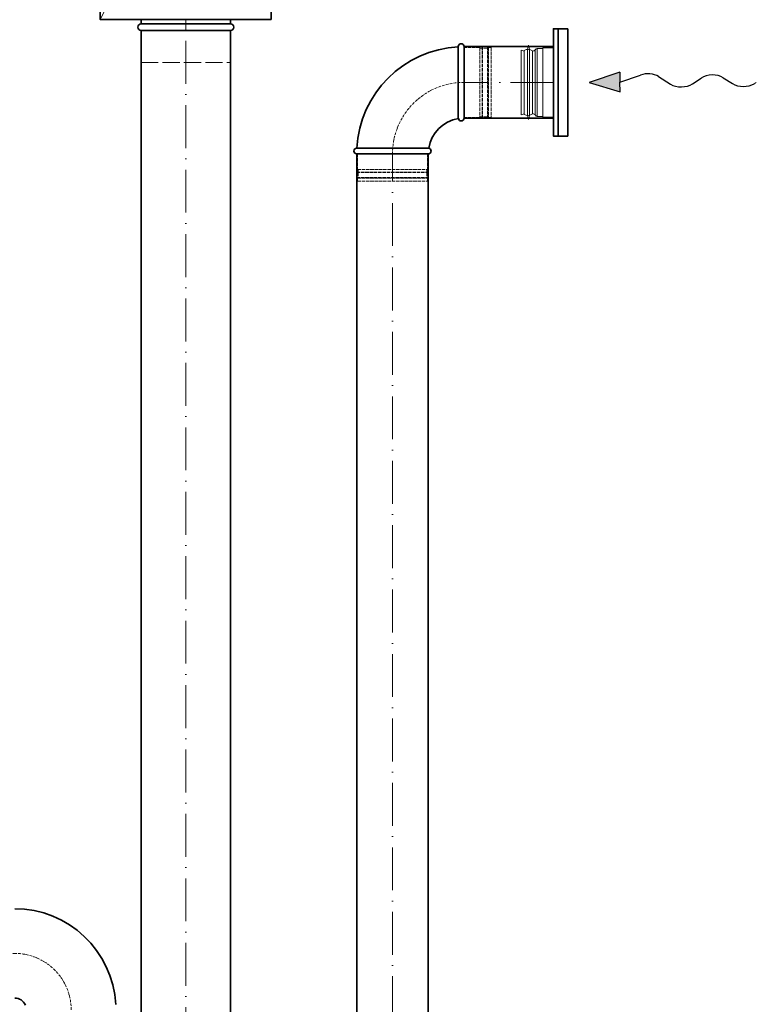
# Model space of a CAD drawing. Header units: millimetres. Extents: x -118717 to 8962, y 22910 to 145283.
# Tile 40 of 193: x -80848 to -79818, y 76877 to 78254. Entities that reach past the tile are written whole.
import ezdxf

# ---------------------------------------------------------------- set-up
doc = ezdxf.new("R2010")
doc.units = ezdxf.units.MM
doc.linetypes.add('ACAD_ISO02W100', pattern=[15, 12, -3])
doc.linetypes.add('ACAD_ISO10W100', pattern=[18, 12, -3, 0, -3])
for name, color, linetype, lineweight in [('VZT_01 SUP (PŘÍVOD) - OBRYS', 5, 'Continuous', 35), ('VZT_02 SUP (PŘÍVOD) - OSA', 5, 'ACAD_ISO10W100', 5), ('VZT_05 ETA (ODVOD) - OBRYS', 6, 'Continuous', 35), ('VZT_06 ETA (ODVOD) - OSA', 6, 'ACAD_ISO10W100', 5), ('VZT_30 DISTRIBUČNÍ PRVKY - OBRYS', 1, 'Continuous', 35), ('VZT_35 TLUMIČE HLUKU - OBRYS', 1, 'Continuous', 35), ('VZT_36 TLUMIČE HLUKU - OSA', 1, 'ACAD_ISO10W100', 5), ('VZT_37 TLUMIČE HLUKU - DETAIL', 8, 'ACAD_ISO02W100', 5), ('VZT_50 POPIS - OBECNE', 7, 'Continuous', 13)]:
    doc.layers.add(name, color=color, linetype=linetype, lineweight=lineweight)
doc.layers.add('VZT_07 ETA (ODVOD) - NETISK', color=8, linetype='ACAD_ISO02W100', lineweight=5, plot=False)
doc.layers.add('VZT_39 TLUMIČE HLUKU - NETISK', color=8, linetype='ACAD_ISO02W100', lineweight=5, plot=False)

msp = doc.modelspace()

# ---------------------------------------------------------------- linework, layer by layer
at = {"color": 8, "lineweight": 5}
for points in [[(-80136.3, 78218.4), (-80137.7, 78212.7, 0.060863), (-80137.8, 78212), (-80137.8, 78166.3)], [(-80136.3, 78218.4), (-80134.9, 78212.4, -0.058981), (-80134.8, 78211.8), (-80134.8, 78166.3)], [(-80116.4, 78213.8), (-80124.3, 78213.8, 0.291473), (-80126.7, 78212.2, 0.291473)], [(-80136.3, 78114.2), (-80137.7, 78119.9, -0.060863), (-80137.8, 78120.5), (-80137.8, 78166.3)], [(-80136.3, 78114.2), (-80134.9, 78120.1, 0.058981), (-80134.8, 78120.7), (-80134.8, 78166.3)], [(-80116.4, 78118.8), (-80124.3, 78118.8, -0.291473), (-80126.7, 78120.3, -0.291473)]]:
    msp.add_lwpolyline(points, format="xyb", dxfattribs=at)
for points in [[(-80126.9, 78211.8), (-80126.9, 78166.3)], [(-80124.3, 78213.8), (-80124.3, 78166.3)], [(-80101.4, 78214.8), (-80116.4, 78214.8), (-80116.4, 78117.8), (-80101.4, 78117.8)], [(-80101.4, 78214.8), (-80101.4, 78117.8)], [(-80142.5, 78210), (-80146.4, 78211.4), (-80146.4, 78166.3)], [(-80142.3, 78210.9), (-80142.3, 78166.3)], [(-80130.6, 78210.2), (-80130.6, 78166.3)], [(-80142.5, 78122.5), (-80146.4, 78121.1), (-80146.4, 78166.3)], [(-80142.3, 78121.6), (-80142.3, 78166.3)], [(-80130.6, 78122.4), (-80130.6, 78166.3)], [(-80126.9, 78120.7), (-80126.9, 78166.3)], [(-80124.3, 78118.8), (-80124.3, 78166.3)]]:
    msp.add_lwpolyline(points, dxfattribs=at)
for centre, radius, start, end in [((-80137, 78201.9), 10.5, 52.1622, 120.2824), ((-80130.1, 78214), 3.88, 263.3265, 332.5007), ((-80137, 78130.6), 10.5, 239.7176, 307.8378), ((-80130.1, 78118.5), 3.88, 27.4993, 96.6735)]:
    msp.add_arc(centre, radius, start, end, dxfattribs=at)
at = {"layer": 'VZT_01 SUP (PŘÍVOD) - OBRYS'}
for radius, start in [(141.5, 3.1369), (16.5, 23.8093)]:
    msp.add_arc((-80854.6, 76869.2), radius, start, 90, dxfattribs=at)
at = {"layer": 'VZT_02 SUP (PŘÍVOD) - OSA', "ltscale": 0.3}
msp.add_lwpolyline([(-80895.6, 76948.2), (-80854.6, 76948.2, -0.414214), (-80775.6, 76869.2), (-80775.6, 76869.2)], format="xyb", dxfattribs=at)
at = {"layer": 'VZT_05 ETA (ODVOD) - OBRYS'}
for p, q in [((-80234.4, 78216.3), (-80234.4, 78166.1)), ((-80226.4, 78116.3), (-80226.4, 78216.3)), ((-80376.4, 78074.3), (-80326.3, 78074.3)), ((-80376.4, 78066.3), (-80276.4, 78066.3))]:
    msp.add_line(p, q, dxfattribs=at)
for points in [[(-80677.9, 78239), (-80677.9, 76452.5)], [(-80552.9, 78239), (-80552.9, 76452.5)], [(-80226.4, 78216.3), (-80101.4, 78216.3)], [(-80226.4, 78116.3), (-80101.4, 78116.3)], [(-80376.4, 78066.3), (-80376.4, 76405.8)], [(-80276.4, 78066.3), (-80276.4, 76405.8)]]:
    msp.add_lwpolyline(points, dxfattribs=at)
for centre, radius, start, end in [((-80226.4, 78066.3), 150, 93.0572, 176.9428), ((-80230.4, 78216.3), 4, 0, 180), ((-80226.4, 78066.3), 50, 99.1478, 170.8522), ((-80230.4, 78116.3), 4, 189.1478, 0), ((-80376.4, 78070.3), 4, 90, 270), ((-80276.4, 78070.3), 4, 270, 80.8522)]:
    msp.add_arc(centre, radius, start, end, dxfattribs=at)
for points, knots in [([(-80234.4, 78115.6), (-80234.4, 78115.6), (-80234.4, 78116.8), (-80234.4, 78121.2), (-80234.4, 78124.7), (-80234.4, 78133.6), (-80234.4, 78139), (-80234.4, 78150.9), (-80234.4, 78157.3), (-80234.4, 78164.6), (-80234.4, 78165.4), (-80234.4, 78166.1)], [157.874915, 157.874915, 157.874915, 157.874915, 176.103874, 176.103874, 195.460379, 195.460379, 215.101284, 215.101284, 234.82164, 234.82164, 237.034743, 237.034743, 237.034743, 237.034743]), ([(-80326.3, 78074.3), (-80319.9, 78074.3), (-80313.6, 78074.3), (-80301.5, 78074.3), (-80296, 78074.3), (-80286.5, 78074.2), (-80282.6, 78074.2), (-80277.4, 78074.2), (-80275.9, 78074.2), (-80275.8, 78074.2), (-80275.8, 78074.2), (-80275.8, 78074.2)], [78.71119, 78.71119, 78.71119, 78.71119, 97.804615, 97.804615, 117.523893, 117.523893, 137.264303, 137.264303, 156.831737, 156.831737, 157.874915, 157.874915, 157.874915, 157.874915])]:
    msp.add_open_spline(points, degree=3, knots=knots, dxfattribs=at)
at = {"layer": 'VZT_06 ETA (ODVOD) - OSA', "ltscale": 5}
for points in [[(-80615.4, 76452.5), (-80615.4, 78239)], [(-80101.4, 78166.3), (-80226.4, 78166.3)], [(-80326.4, 76405.8), (-80326.4, 78066.3)]]:
    msp.add_lwpolyline(points, dxfattribs=at)
at = {"layer": 'VZT_06 ETA (ODVOD) - OSA', "ltscale": 0.3}
msp.add_lwpolyline([(-80226.4, 78166.3), (-80226.4, 78166.3, 0.414214), (-80326.4, 78066.3), (-80326.4, 78066.3)], format="xyb", dxfattribs=at)
at = {"layer": 'VZT_07 ETA (ODVOD) - NETISK', "ltscale": 0.4}
for p, q in [((-80204.4, 78215.3), (-80226.4, 78215.3)), ((-80204.4, 78215.3), (-80204.4, 78117.3)), ((-80200.9, 78214.3), (-80204.4, 78214.3)), ((-80200.9, 78216.3), (-80200.9, 78116.3)), ((-80200.4, 78216.3), (-80200.9, 78216.3)), ((-80200.4, 78216.3), (-80200.4, 78116.3)), ((-80193.4, 78214.3), (-80200.4, 78214.3)), ((-80193.4, 78216.3), (-80193.4, 78116.3)), ((-80192.9, 78216.3), (-80193.4, 78216.3)), ((-80192.9, 78216.3), (-80192.9, 78116.3)), ((-80192.4, 78214.3), (-80192.9, 78214.3)), ((-80192.4, 78215.3), (-80192.4, 78117.3)), ((-80188.4, 78215.3), (-80192.4, 78215.3)), ((-80188.4, 78215.3), (-80188.4, 78117.3)), ((-80204.4, 78117.3), (-80226.4, 78117.3)), ((-80200.9, 78118.3), (-80204.4, 78118.3)), ((-80200.4, 78116.3), (-80200.9, 78116.3)), ((-80193.4, 78118.3), (-80200.4, 78118.3)), ((-80192.9, 78116.3), (-80193.4, 78116.3)), ((-80192.4, 78118.3), (-80192.9, 78118.3)), ((-80188.4, 78117.3), (-80192.4, 78117.3)), ((-80375.4, 78066.3), (-80375.4, 78044.3)), ((-80277.4, 78066.3), (-80277.4, 78044.3)), ((-80376.4, 78040.8), (-80276.4, 78040.8)), ((-80376.4, 78040.8), (-80376.4, 78040.3)), ((-80376.4, 78040.3), (-80276.4, 78040.3)), ((-80376.4, 78033.3), (-80276.4, 78033.3)), ((-80376.4, 78033.3), (-80376.4, 78032.8)), ((-80375.4, 78044.3), (-80277.4, 78044.3)), ((-80374.4, 78044.3), (-80374.4, 78040.8)), ((-80374.4, 78040.3), (-80374.4, 78033.3)), ((-80278.4, 78044.3), (-80278.4, 78040.8)), ((-80278.4, 78040.3), (-80278.4, 78033.3)), ((-80276.4, 78040.8), (-80276.4, 78040.3)), ((-80276.4, 78033.3), (-80276.4, 78032.8)), ((-80376.4, 78032.8), (-80276.4, 78032.8)), ((-80375.4, 78032.3), (-80277.4, 78032.3)), ((-80375.4, 78032.3), (-80375.4, 78028.3)), ((-80375.4, 78028.3), (-80277.4, 78028.3)), ((-80374.4, 78032.8), (-80374.4, 78032.3)), ((-80278.4, 78032.8), (-80278.4, 78032.3)), ((-80277.4, 78032.3), (-80277.4, 78028.3))]:
    msp.add_line(p, q, dxfattribs=at)
at = {"layer": 'VZT_30 DISTRIBUČNÍ PRVKY - OBRYS'}
msp.add_lwpolyline([(-80081.4, 78241.3), (-80081.4, 78091.3), (-80101.4, 78091.3), (-80101.4, 78241.3)], close=True, dxfattribs=at)
msp.add_lwpolyline([(-80094.6, 78091.3), (-80094.6, 78241.3)], dxfattribs=at)
at = {"layer": 'VZT_35 TLUMIČE HLUKU - OBRYS'}
msp.add_line((-80677.9, 78239), (-80552.9, 78239), dxfattribs=at)
msp.add_lwpolyline([(-80495.9, 78254), (-80495.9, 78754), (-80734.9, 78754), (-80734.9, 78254)], close=True, dxfattribs=at)
for points in [[(-80677.9, 78248), (-80677.9, 78254)], [(-80552.9, 78248), (-80552.9, 78254)], [(-80677.9, 78248), (-80552.9, 78248)]]:
    msp.add_lwpolyline(points, dxfattribs=at)
for centre, start, end in [((-80677.9, 78243.5), 90, 270), ((-80552.9, 78243.5), 270, 90)]:
    msp.add_arc(centre, 4.5, start, end, dxfattribs=at)
at = {"layer": 'VZT_36 TLUMIČE HLUKU - OSA', "ltscale": 5}
msp.add_lwpolyline([(-80615.4, 78239), (-80615.4, 78254)], dxfattribs=at)
at = {"layer": 'VZT_37 TLUMIČE HLUKU - DETAIL', "lineweight": 5}
msp.add_lwpolyline([(-80495.9, 78754), (-80734.9, 78254)], dxfattribs=at)
at = {"layer": 'VZT_39 TLUMIČE HLUKU - NETISK', "ltscale": 2}
msp.add_lwpolyline([(-80677.9, 78239), (-80677.9, 78194), (-80552.9, 78194), (-80552.9, 78239)], dxfattribs=at)
at = {"layer": 'VZT_50 POPIS - OBECNE', "color": 0, "lineweight": -2}
for p, q in [((-80008.6, 78180.8), (-80051.4, 78166.3)), ((-80008.6, 78180.8), (-80008.4, 78166.8)), ((-80008.4, 78166.8), (-79979.8, 78176.6)), ((-79954.4, 78174.3), (-79937.8, 78163.9)), ((-79906.9, 78164.3), (-79894.9, 78172.3)), ((-79864, 78172.7), (-79851, 78164.5)), ((-80051.4, 78166.3), (-80008.2, 78152.9)), ((-80008.2, 78152.9), (-80008.4, 78166.8))]:
    msp.add_line(p, q, dxfattribs=at)
at = {"layer": 'VZT_50 POPIS - OBECNE'}
msp.add_line((-79820.9, 78164.4), (-79817.8, 78166.3), dxfattribs=at)
at = {"layer": 'VZT_50 POPIS - OBECNE', "color": 0, "lineweight": -2}
for centre, start_param, end_param in [((-79969.7, 78164.8), 3.908129, 5.191299), ((-79879.3, 78163.2), 3.908129, 5.516649), ((-79922.5, 78173.4), 0.766537, 2.375056), ((-79835.6, 78174.1), 0.766537, 2.320574)]:
    msp.add_ellipse(centre, major_axis=(-21.5, -0.3), ratio=0.625, start_param=start_param, end_param=end_param, dxfattribs=at)
msp.add_solid([(-80008.6, 78180.8), (-80008.2, 78152.9), (-80051.4, 78166.3)], dxfattribs=at)

doc.saveas('drawing.dxf')
